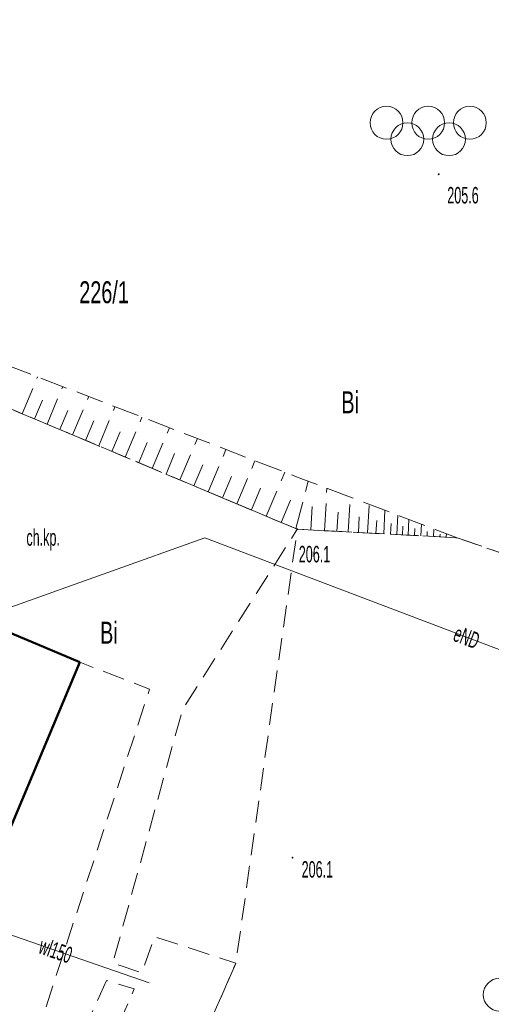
# Model space of a CAD drawing. Header units: metres. Extents: x 7575234 to 29552328, y 2827892 to 11288514.
# Tile 18 of 50: x 7578774 to 7578795, y 5633580 to 5633625. Entities that reach past the tile are written whole.
import ezdxf
from ezdxf.enums import TextEntityAlignment as Align

# ---------------------------------------------------------------- set-up
doc = ezdxf.new("R2010")
doc.units = ezdxf.units.M
doc.linetypes.add('mz1.0_0.5', pattern=[1.5, 1, -0.5])
doc.linetypes.add('mz1.25_0.5', pattern=[1.75, 1.25, -0.5])
for name, color, linetype in [('000 Inne (niezydentyfikowane)', 7, 'Continuous'), ('210-oznaczenie konturu użytku gruntowego', 7, 'Continuous'), ('211-numer działki ewidencyjnej', 7, 'Continuous'), ('312-budynek ewidencyjny', 7, 'Continuous'), ('chodnik (powierzchnia)', 7, 'Continuous'), ('chodnik (powierzchnia)-Atr17', 7, 'Continuous'), ('plac sportowy (powierzchnia)', 7, 'Continuous'), ('plac sportowy (powierzchnia) - symbol', 7, 'Continuous'), ('przewód elektroenergetyczny (linia)', 7, 'Continuous'), ('przewód elektroenergetyczny (linia)-Atr1', 7, 'Continuous'), ('przewód wodociągowy (linia)', 7, 'Continuous'), ('przewód wodociągowy (linia)-Atr1', 7, 'Continuous'), ('punkt wysokościowy naturalny', 7, 'Continuous'), ('punkt wysokościowy naturalny-Atr2', 7, 'Continuous'), ('skarpa nieumocniona (powierzchnia)', 7, 'Continuous')]:
    doc.layers.add(name, color=color, linetype=linetype)
doc.styles.get("Standard").update_dxf_attribs({"font": 'ARIALN.TTF'})

# ---------------------------------------------------------------- blocks, each defined once
blk = doc.blocks.new('PW01')
at = {"linetype": 'Continuous', "lineweight": 13}
h = blk.add_hatch(color=0, dxfattribs=at)
edge = h.paths.add_edge_path()
edge.add_arc((0, 0), 0.045, 0, 360)
blk = doc.blocks.new('BS05')
at = {"color": 0, "linetype": 'Continuous', "lineweight": 13}
for centre in [(-1.9, 0.75), (0, 0.75), (1.9, 0.75), (-0.95, 0), (0.95, 0)]:
    blk.add_circle(centre, 0.75, dxfattribs=at)

msp = doc.modelspace()

# ---------------------------------------------------------------- linework, layer by layer
at = {"layer": '000 Inne (niezydentyfikowane)', "color": 7, "linetype": 'mz1.25_0.5', "lineweight": 18, "flags": 128}
for points in [[(7578773.76, 5633607.31), (7578774.47, 5633608.99)], [(7578774.9, 5633606.83), (7578775.62, 5633608.55)], [(7578776.07, 5633606.34), (7578776.8, 5633608.09)], [(7578774.33, 5633607.07), (7578774.69, 5633607.92)], [(7578777.26, 5633605.84), (7578778, 5633607.63)], [(7578775.48, 5633606.59), (7578775.85, 5633607.45)], [(7578778.47, 5633605.33), (7578779.23, 5633607.15)], [(7578776.66, 5633606.09), (7578777.03, 5633606.98)], [(7578779.7, 5633604.81), (7578780.48, 5633606.67)], [(7578777.86, 5633605.59), (7578778.24, 5633606.49)], [(7578780.96, 5633604.29), (7578781.76, 5633606.18)], [(7578779.08, 5633605.08), (7578779.47, 5633605.99)], [(7578780.33, 5633604.55), (7578780.72, 5633605.49)], [(7578782.25, 5633603.75), (7578783.06, 5633605.68)], [(7578781.6, 5633604.02), (7578782, 5633604.97)], [(7578783.56, 5633603.2), (7578784.38, 5633605.16)], [(7578782.9, 5633603.47), (7578783.31, 5633604.45)], [(7578784.89, 5633602.63), (7578785.74, 5633604.64)], [(7578786.24, 5633602.07), (7578786.81, 5633604.23)], [(7578784.22, 5633602.92), (7578784.64, 5633603.91)], [(7578787.55, 5633601.97), (7578787.66, 5633603.91)], [(7578788.63, 5633601.92), (7578788.72, 5633603.5)], [(7578785.57, 5633602.35), (7578786, 5633603.37)], [(7578786.93, 5633602.01), (7578786.99, 5633603.07)], [(7578789.52, 5633601.87), (7578789.59, 5633603.17)], [(7578788.12, 5633601.94), (7578788.17, 5633602.82)], [(7578789.1, 5633601.89), (7578789.14, 5633602.61)], [(7578790.25, 5633601.83), (7578790.31, 5633602.9)], [(7578790.85, 5633601.8), (7578790.9, 5633602.68)], [(7578789.9, 5633601.85), (7578789.94, 5633602.44)], [(7578790.56, 5633601.81), (7578790.59, 5633602.3)], [(7578791.11, 5633601.78), (7578791.13, 5633602.18)], [(7578791.36, 5633601.77), (7578791.4, 5633602.49)], [(7578791.94, 5633601.74), (7578791.97, 5633602.27)], [(7578791.65, 5633601.75), (7578791.67, 5633602.07)], [(7578792.23, 5633601.72), (7578792.24, 5633601.94)], [(7578792.52, 5633601.71), (7578792.54, 5633602.05)], [(7578792.81, 5633601.69), (7578792.82, 5633601.82)], [(7578793.1, 5633601.68), (7578793.11, 5633601.84)]]:
    msp.add_lwpolyline(points, dxfattribs=at)
at = {"layer": '312-budynek ewidencyjny', "color": 7, "linetype": 'Continuous', "lineweight": 50, "flags": 128}
for points in [[(7578747.03, 5633608.35), (7578776.4, 5633595.97)], [(7578776.4, 5633595.97), (7578770.92, 5633582.95)]]:
    msp.add_lwpolyline(points, dxfattribs=at)
at = {"layer": 'chodnik (powierzchnia)', "color": 7, "linetype": 'mz1.0_0.5', "lineweight": 18, "flags": 128}
msp.add_lwpolyline([(7578777.61, 5633581.46), (7578774.02, 5633573.57), (7578772.83, 5633574.03), (7578779.58, 5633594.75), (7578776.4, 5633595.97), (7578758.52, 5633603.52), (7578761.86, 5633608.27), (7578763.33, 5633611.69), (7578786.31, 5633602.04), (7578781.08, 5633593.83), (7578777.9, 5633582.25), (7578779.22, 5633581.81), (7578779.81, 5633583.46), (7578783.51, 5633582.24), (7578781.74, 5633578.23), (7578778.16, 5633579.43), (7578778.88, 5633581.08)], close=True, dxfattribs=at)
at = {"layer": 'plac sportowy (powierzchnia)', "color": 7, "linetype": 'mz1.0_0.5', "lineweight": 18, "flags": 128}
for points in [[(7578751.27, 5633616.82), (7578761.67, 5633654.19), (7578845.29, 5633627.74), (7578823.3, 5633591.36), (7578793.6, 5633601.65), (7578786.31, 5633602.04), (7578763.33, 5633611.69)], [(7578779.89, 5633572.91), (7578781.74, 5633578.23), (7578783.51, 5633582.24), (7578786.31, 5633602.04), (7578793.6, 5633601.65), (7578823.3, 5633591.36), (7578817.92, 5633585.9), (7578807.85, 5633567.83), (7578805.7, 5633564.22), (7578798.18, 5633565.11), (7578789.14, 5633568.87), (7578786.7, 5633569.82), (7578784.46, 5633570.78)]]:
    msp.add_lwpolyline(points, close=True, dxfattribs=at)
at = {"layer": 'przewód elektroenergetyczny (linia)', "color": 1, "linetype": 'Continuous', "lineweight": 18, "flags": 128}
msp.add_lwpolyline([(7578800, 5633594.85), (7578782.1, 5633601.65), (7578773.25, 5633598.48), (7578771.76, 5633599.88), (7578771.31, 5633598.42)], dxfattribs=at)
at = {"layer": 'przewód wodociągowy (linia)', "color": 5, "linetype": 'Continuous', "lineweight": 18, "flags": 128}
msp.add_lwpolyline([(7578771.43, 5633584.17), (7578779.56, 5633581.35)], dxfattribs=at)
at = {"layer": 'skarpa nieumocniona (powierzchnia)', "color": 7, "linetype": 'mz1.25_0.5', "lineweight": 18, "flags": 128}
msp.add_lwpolyline([(7578793.6, 5633601.65), (7578786.31, 5633602.04), (7578763.33, 5633611.69), (7578751.27, 5633616.82), (7578764.34, 5633612.9), (7578786.6, 5633604.31)], close=True, dxfattribs=at)
msp.add_lwpolyline([(7578793.6, 5633601.65), (7578786.31, 5633602.04), (7578763.33, 5633611.69), (7578751.27, 5633616.82), (7578764.34, 5633612.9), (7578786.6, 5633604.31)], close=True, dxfattribs=at)

# ---------------------------------------------------------------- block references
at = {"layer": 'plac sportowy (powierzchnia) - symbol', "color": 7, "linetype": 'Continuous', "lineweight": 18}
for p in [(7578792.28, 5633619.83), (7578797.44, 5633580.06)]:
    msp.add_blockref('BS05', p, dxfattribs=at)
at = {"layer": 'punkt wysokościowy naturalny', "color": 7, "linetype": 'Continuous', "lineweight": 13}
for p in [(7578792.76, 5633618.23), (7578786.31, 5633602.04), (7578786.09, 5633587.06)]:
    msp.add_blockref('PW01', p, dxfattribs=at)

# ---------------------------------------------------------------- texts
at = {"layer": '210-oznaczenie konturu użytku gruntowego', "color": 3, "linetype": 'Continuous', "lineweight": 18, "width": 0.79}
for p in [(7578788.32, 5633607.33), (7578777.32, 5633596.82)]:
    msp.add_text('Bi', height=1, dxfattribs=at).set_placement(p)
at = {"layer": '211-numer działki ewidencyjnej', "color": 3, "linetype": 'Continuous', "lineweight": 18, "width": 0.79}
msp.add_text('226/1', height=1, dxfattribs=at).set_placement((7578776.37, 5633612.35))
at = {"layer": 'chodnik (powierzchnia)-Atr17', "color": 7, "width": 0.667}
msp.add_text('ch.kp.', height=0.75, dxfattribs=at).set_placement((7578773.96, 5633601.29))
at = {"layer": 'przewód elektroenergetyczny (linia)-Atr1', "color": 1, "width": 0.667}
msp.add_text('eND', height=0.75, rotation=339.198, dxfattribs=at).set_placement((7578793.5, 5633597.32), align=Align.MIDDLE_LEFT)
at = {"layer": 'przewód wodociągowy (linia)-Atr1', "color": 5, "width": 0.667}
msp.add_text('wl150', height=0.75, rotation=340.886, dxfattribs=at).set_placement((7578774.59, 5633583.07), align=Align.MIDDLE_LEFT)
at = {"layer": 'punkt wysokościowy naturalny-Atr2', "color": 7, "width": 0.667}
for s, p in [('205.6', (7578793.15, 5633616.9)), ('206.1', (7578786.38, 5633600.53)), ('206.1', (7578786.51, 5633586.15))]:
    msp.add_text(s, height=0.75, dxfattribs=at).set_placement(p)

doc.saveas('drawing.dxf')
